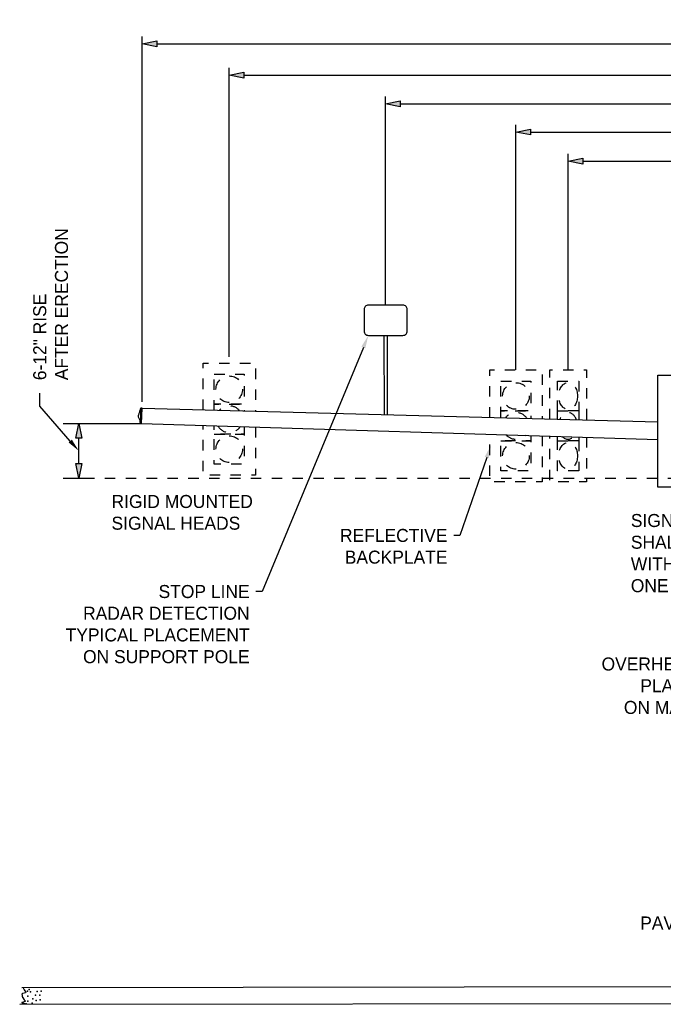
# Model space of a CAD drawing. Header units: feet. Extents: x -492 to 1495683, y -198 to 337262.
# Tile 29 of 38: x 63.6 to 69.77, y -63.79 to -54.34. Entities that reach past the tile are written whole.
import ezdxf
from ezdxf import colors
from ezdxf.entities.mleader import LeaderData, LeaderLine
from ezdxf.math import Vec2, Vec3

# ---------------------------------------------------------------- set-up
doc = ezdxf.new("R2010")
doc.units = ezdxf.units.FT
doc.header["$MEASUREMENT"] = 0
doc.linetypes.add('F', pattern=[0.15, 0.1, -0.05])
for name, color, linetype in [('SH_Data', 7, 'Continuous'), ('ST_Details', 4, 'Continuous'), ('TEXT-DED', 10, 'Continuous')]:
    doc.layers.add(name, color=color, linetype=linetype)
doc.styles.add('Slanted-Normal', font='font31.shx', dxfattribs={"height": 0.14})
doc.dimstyles.new('Dec-0  Slanted', dxfattribs={"dimtxt": 0.14, "dimasz": 0.14, "dimexe": 0.07, "dimexo": 0.07, "dimgap": 0.07, "dimtad": 1, "dimdec": 0, "dimzin": 3, "dimdsep": 46, "dimtxsty": 'Slanted-Normal', "dimblk": 'Dim1', "dimcen": 0, "dimclrd": 95, "dimclre": 95, "dimclrt": 7, "dimaunit": 1, "dimadec": 5, "dimazin": 3, "dimtfac": 1, "dimtdec": 0, "dimtmove": 1, "dimatfit": 0, "dimldrblk": 'Dim1', "dimfxl": 1, "dimtolj": 1, "dimtzin": 0, "dimlwd": -1, "dimlwe": -1, "dimarcsym": 0})

# ---------------------------------------------------------------- blocks, each defined once
blk = doc.blocks.new('Dim1')
h = blk.add_hatch(color=4)
h.dxf.hatch_style = 1
h.paths.add_polyline_path([(0, 0), (-1, -0.2), (-1, 0.2)])
at = {"color": 4}
blk.add_lwpolyline([(0, 0), (-1, -0.2), (-1, 0.2), (0, 0)], dxfattribs=at)
blk = doc.blocks.new('*D1431')
at = {"layer": 'Defpoints', "color": 0, "transparency": 16777216}
for p in [(80.5551, -54.5699), (80.5551, -55.7469), (64.7726, -56.7562)]:
    blk.add_point(p, dxfattribs=at)
at = {"layer": 'TEXT-DED', "color": 95, "linetype": 'Continuous', "transparency": 16777216}
for p, q in [((64.7726, -56.6862), (64.7726, -54.4999)), ((80.5551, -55.6769), (80.5551, -54.4999)), ((64.9126, -54.5699), (80.4151, -54.5699))]:
    blk.add_line(p, q, dxfattribs=at)
at = {"layer": 'TEXT-DED', "color": 95, "transparency": 16777216, "xscale": 0.14, "yscale": 0.14, "zscale": 0.14, "rotation": 180}
blk.add_blockref('Dim1', (64.7726, -54.5699), dxfattribs=at)
at = {"layer": 'TEXT-DED', "color": 95, "transparency": 16777216, "xscale": 0.14, "yscale": 0.14, "zscale": 0.14}
blk.add_blockref('Dim1', (80.5551, -54.5699), dxfattribs=at)
at = {"layer": 'TEXT-DED', "transparency": 16777216, "insert": (72.6638, -54.4299), "char_height": 0.14, "attachment_point": 5, "style": 'Slanted-Normal'}
blk.add_mtext('\\A1;{\\Ffont31|c0;L}', dxfattribs=at)
blk = doc.blocks.new('*D1432')
at = {"layer": 'Defpoints', "color": 0, "transparency": 16777216}
for p in [(80.5553, -55.6963), (80.5553, -56.5789), (68.8576, -57.0345)]:
    blk.add_point(p, dxfattribs=at)
at = {"layer": 'TEXT-DED', "color": 95, "linetype": 'Continuous', "transparency": 16777216}
for p, q in [((68.8576, -56.9645), (68.8576, -55.6263)), ((80.5553, -56.5089), (80.5553, -55.6263)), ((68.9976, -55.6963), (80.4153, -55.6963))]:
    blk.add_line(p, q, dxfattribs=at)
at = {"layer": 'TEXT-DED', "color": 95, "transparency": 16777216, "xscale": 0.14, "yscale": 0.14, "zscale": 0.14, "rotation": 180}
blk.add_blockref('Dim1', (68.8576, -55.6963), dxfattribs=at)
at = {"layer": 'TEXT-DED', "color": 95, "transparency": 16777216, "xscale": 0.14, "yscale": 0.14, "zscale": 0.14}
blk.add_blockref('Dim1', (80.5553, -55.6963), dxfattribs=at)
at = {"layer": 'TEXT-DED', "transparency": 16777216, "insert": (74.7065, -55.5563), "char_height": 0.14, "attachment_point": 5, "style": 'Slanted-Normal'}
blk.add_mtext('\\A1;L3', dxfattribs=at)
blk = doc.blocks.new('*D1435')
at = {"layer": 'Defpoints', "color": 0, "transparency": 16777216}
for p in [(80.5552, -55.4157), (80.5552, -56.4409), (68.3576, -56.836)]:
    blk.add_point(p, dxfattribs=at)
at = {"layer": 'TEXT-DED', "color": 95, "linetype": 'Continuous', "transparency": 16777216}
for p, q in [((68.3576, -56.766), (68.3576, -55.3457)), ((80.5552, -56.3709), (80.5552, -55.3457)), ((68.4976, -55.4157), (80.4152, -55.4157))]:
    blk.add_line(p, q, dxfattribs=at)
at = {"layer": 'TEXT-DED', "color": 95, "transparency": 16777216, "xscale": 0.14, "yscale": 0.14, "zscale": 0.14, "rotation": 180}
blk.add_blockref('Dim1', (68.3576, -55.4157), dxfattribs=at)
at = {"layer": 'TEXT-DED', "color": 95, "transparency": 16777216, "xscale": 0.14, "yscale": 0.14, "zscale": 0.14}
blk.add_blockref('Dim1', (80.5552, -55.4157), dxfattribs=at)
at = {"layer": 'TEXT-DED', "transparency": 16777216, "insert": (74.4564, -55.2757), "char_height": 0.14, "attachment_point": 5, "style": 'Slanted-Normal'}
blk.add_mtext('\\A1;L2', dxfattribs=at)
blk = doc.blocks.new('*D1441')
at = {"layer": 'Defpoints', "color": 0, "transparency": 16777216}
for p in [(80.5552, -55.1451), (80.5552, -56.2234), (67.1076, -56.6185)]:
    blk.add_point(p, dxfattribs=at)
at = {"layer": 'TEXT-DED', "color": 95, "linetype": 'Continuous', "transparency": 16777216}
for p, q in [((67.1076, -56.5485), (67.1076, -55.0751)), ((80.5552, -56.1534), (80.5552, -55.0751)), ((67.2476, -55.1451), (80.4152, -55.1451))]:
    blk.add_line(p, q, dxfattribs=at)
at = {"layer": 'TEXT-DED', "color": 95, "transparency": 16777216, "xscale": 0.14, "yscale": 0.14, "zscale": 0.14, "rotation": 180}
blk.add_blockref('Dim1', (67.1076, -55.1451), dxfattribs=at)
at = {"layer": 'TEXT-DED', "color": 95, "transparency": 16777216, "xscale": 0.14, "yscale": 0.14, "zscale": 0.14}
blk.add_blockref('Dim1', (80.5552, -55.1451), dxfattribs=at)
at = {"layer": 'TEXT-DED', "transparency": 16777216, "insert": (73.8314, -55.0051), "char_height": 0.14, "attachment_point": 5, "style": 'Slanted-Normal'}
blk.add_mtext('\\A1;D1', dxfattribs=at)
blk = doc.blocks.new('*D1442')
at = {"layer": 'Defpoints', "color": 0, "transparency": 16777216}
for p in [(80.5552, -54.8708), (80.5552, -56.0129), (65.6076, -56.408)]:
    blk.add_point(p, dxfattribs=at)
at = {"layer": 'TEXT-DED', "color": 95, "linetype": 'Continuous', "transparency": 16777216}
for p, q in [((65.6076, -56.338), (65.6076, -54.8008)), ((65.7476, -54.8708), (80.4152, -54.8708)), ((80.5552, -55.9429), (80.5552, -54.8008))]:
    blk.add_line(p, q, dxfattribs=at)
at = {"layer": 'TEXT-DED', "color": 95, "transparency": 16777216, "xscale": 0.14, "yscale": 0.14, "zscale": 0.14, "rotation": 180}
blk.add_blockref('Dim1', (65.6076, -54.8708), dxfattribs=at)
at = {"layer": 'TEXT-DED', "color": 95, "transparency": 16777216, "xscale": 0.14, "yscale": 0.14, "zscale": 0.14}
blk.add_blockref('Dim1', (80.5552, -54.8708), dxfattribs=at)
at = {"layer": 'TEXT-DED', "transparency": 16777216, "insert": (73.0814, -54.7308), "char_height": 0.14, "attachment_point": 5, "style": 'Slanted-Normal'}
blk.add_mtext('\\A1;L1', dxfattribs=at)
blk = doc.blocks.new('*D1443')
at = {"layer": 'Defpoints', "color": 0, "linetype": 'Continuous', "transparency": 16777216}
for p in [(64.0144, -58.2128), (64.1644, -58.2128), (64.0144, -58.7381)]:
    blk.add_point(p, dxfattribs=at)
at = {"layer": 'TEXT-DED', "color": 95, "linetype": 'Continuous', "transparency": 16777216}
for p, q in [((64.0844, -58.2128), (64.2344, -58.2128)), ((64.1644, -58.5981), (64.1644, -58.3528)), ((64.0844, -58.7381), (64.2344, -58.7381))]:
    blk.add_line(p, q, dxfattribs=at)
at = {"layer": 'TEXT-DED', "color": 95, "linetype": 'Continuous', "transparency": 16777216, "xscale": 0.14, "yscale": 0.14, "zscale": 0.14}
for p, rotation in [((64.1644, -58.2128), 90), ((64.1644, -58.7381), 270)]:
    blk.add_blockref('Dim1', p, dxfattribs=dict(at, rotation=rotation))

msp = doc.modelspace()

# ---------------------------------------------------------------- linework, layer by layer
at = {"layer": 'SH_Data', "color": 247}
for p in [(63.67156, -63.6602), (63.67156, -63.6602), (63.68832, -63.64344), (63.70173, -63.6669), (63.70173, -63.6669), (63.70173, -63.6669), (63.70173, -63.6669), (63.76542, -63.66355), (63.80229, -63.6602), (63.62716, -63.72028), (63.67491, -63.70713), (63.67491, -63.70713), (63.67491, -63.70713), (63.67491, -63.70713), (63.67491, -63.70713), (63.67491, -63.70713), (63.67491, -63.70713), (63.67491, -63.70713), (63.67491, -63.75741), (63.67491, -63.75741), (63.67491, -63.75741), (63.71849, -63.77417), (63.72184, -63.73395), (63.72184, -63.73395), (63.72184, -63.73395), (63.72184, -63.73395), (63.72184, -63.73395), (63.72184, -63.73395), (63.72184, -63.73395), (63.72184, -63.73395), (63.72184, -63.73395), (63.74866, -63.69707), (63.74866, -63.69707), (63.74866, -63.69707), (63.74866, -63.69707), (63.74866, -63.69707), (63.74866, -63.69707), (63.75536, -63.75071), (63.75536, -63.75071), (63.75536, -63.75071), (63.78888, -63.69707), (63.79223, -63.744), (63.79223, -63.744), (63.79223, -63.744), (63.79223, -63.744), (63.65815, -63.78256)]:
    msp.add_point(p, dxfattribs=at)
at = {"layer": 'ST_Details', "linetype": 'F'}
for p, q in [((68.75604, -57.80532), (68.95915, -57.80532)), ((68.75604, -58.09256), (68.75604, -57.80532)), ((68.75604, -57.80532), (68.75604, -57.80532)), ((68.95915, -57.80532), (68.95915, -58.09256)), ((68.75604, -58.09256), (68.95915, -58.09256)), ((68.75604, -58.17268), (68.75604, -58.09256)), ((68.75604, -58.09256), (68.75604, -58.09256)), ((68.95915, -58.09256), (68.75604, -58.09256)), ((68.95915, -58.09256), (68.95915, -58.17811)), ((68.75604, -58.3798), (68.75604, -58.33561)), ((68.75604, -58.3798), (68.95915, -58.3798)), ((68.75604, -58.66704), (68.75604, -58.3798)), ((68.75604, -58.3798), (68.75604, -58.3798)), ((68.95915, -58.3798), (68.75604, -58.3798)), ((68.95915, -58.34187), (68.95915, -58.3798)), ((68.95915, -58.3798), (68.95915, -58.66704)), ((68.95915, -58.66704), (68.75604, -58.66704))]:
    msp.add_line(p, q, dxfattribs=at)
at = {"layer": 'ST_Details'}
for p, q in [((64.77259, -58.06635), (69.71759, -58.19835)), ((80.19604, -63.60794), (63.61904, -63.62789)), ((63.59736, -63.78635), (80.19609, -63.76997))]:
    msp.add_line(p, q, dxfattribs=at)
at = {"layer": 'ST_Details', "flags": 128}
msp.add_lwpolyline([(67.31504, -57.32592), (67.31504, -57.11847, 0.4142136), (67.27355, -57.07698), (66.94163, -57.07698, 0.4142136), (66.90014, -57.11847), (66.90014, -57.32592, 0.4142136), (66.94163, -57.36741), (67.27355, -57.36741, 0.4142136)], format="xyb", close=True, dxfattribs=at)
for points in [[(67.09163, -57.36741), (67.09268, -58.12828)], [(67.12355, -57.36741), (67.1225, -58.12828)]]:
    msp.add_lwpolyline(points, dxfattribs=at)
at = {"layer": 'ST_Details', "linetype": 'F', "flags": 128}
for points in [[(65.35759, -58.08196), (65.35759, -57.63424), (65.8576, -57.63424), (65.8576, -58.09531)], [(68.10759, -58.15537), (68.10759, -57.69894), (68.6076, -57.69894), (68.6076, -58.16872)], [(68.68081, -58.17068), (68.68081, -57.69894), (69.03437, -57.69894), (69.03437, -58.18012)], [(65.46397, -58.0848), (65.46397, -58.02787), (65.75121, -58.02787), (65.75121, -58.09247)], [(68.21397, -58.15821), (68.21397, -58.09256), (68.50121, -58.09256), (68.50121, -58.16588)], [(65.8576, -58.24637), (65.8576, -58.70874), (65.35759, -58.70874), (65.35759, -58.23097)], [(65.75121, -58.24309), (65.75121, -58.31511), (65.46397, -58.31511), (65.46397, -58.23425)], [(68.6076, -58.33104), (68.6076, -58.77343), (68.10759, -58.77343), (68.10759, -58.31565)], [(68.50121, -58.32777), (68.50121, -58.3798), (68.21397, -58.3798), (68.21397, -58.31892)], [(69.03437, -58.34418), (69.03437, -58.77343), (68.68081, -58.77343), (68.68081, -58.3333)]]:
    msp.add_lwpolyline(points, dxfattribs=at)
for points in [[(65.46397, -57.74063), (65.75121, -57.74063), (65.75121, -58.02787), (65.46397, -58.02787), (65.46397, -57.74063)], [(68.21397, -57.80532), (68.50121, -57.80532), (68.50121, -58.09256), (68.21397, -58.09256), (68.21397, -57.80532)], [(65.46397, -58.31511), (65.75121, -58.31511), (65.75121, -58.60235), (65.46397, -58.60235), (65.46397, -58.31511)], [(68.21397, -58.3798), (68.50121, -58.3798), (68.50121, -58.66704), (68.21397, -58.66704), (68.21397, -58.3798)]]:
    msp.add_lwpolyline(points, close=True, dxfattribs=at)
at = {"layer": 'ST_Details', "flags": 128}
for points in [[(69.71759, -58.82477), (69.71759, -57.75028), (70.2176, -57.75028), (70.2176, -58.82477), (69.71759, -58.82477)], [(64.75777, -58.06588), (64.75135, -58.21193), (64.76617, -58.21276), (64.77259, -58.06635), (64.75777, -58.06588)]]:
    msp.add_lwpolyline(points, close=True, dxfattribs=at)
at = {"layer": 'ST_Details'}
msp.add_lwpolyline([(64.76617, -58.21276), (69.71759, -58.36522)], dxfattribs=at)
at = {"layer": 'ST_Details', "linetype": 'F'}
for centre in [(65.60759, -57.88425), (68.35759, -57.94894), (65.60759, -58.45873), (68.35759, -58.52342)]:
    msp.add_circle(centre, 0.12766, dxfattribs=at)
for centre, start, end in [((65.60759, -58.17149), 38.919478, 138.02226), ((68.35759, -58.23618), 33.955947, 142.985791), ((65.60759, -58.17149), 209.971675, 326.501105), ((68.35759, -58.23618), 221.271717, 315.201063)]:
    msp.add_arc(centre, 0.12766, start, end, dxfattribs=at)
for centre, start_param, end_param in [((68.85759, -57.94894), 4.712389, 10.9955743), ((68.85759, -58.23618), 5.1896853, 7.3389378), ((68.85759, -58.52342), 4.712389, 10.9955743), ((68.85759, -58.23618), 8.7648199, 10.0411985)]:
    msp.add_ellipse(centre, major_axis=(0, 0.12766), ratio=0.7071068, start_param=start_param, end_param=end_param, dxfattribs=at)
at = {"layer": 'ST_Details'}
for points, knots in [([(64.75776, -58.06588), (64.75299, -58.08057), (64.74823, -58.09526), (64.74346, -58.10995), (64.74042, -58.1193), (64.73738, -58.12866), (64.73435, -58.13802), (64.72892, -58.15475), (64.74763, -58.17113), (64.74923, -58.18865), (64.74993, -58.19641), (64.75064, -58.20417), (64.75135, -58.21193)], [0, 0, 0, 0, 0.3048228, 0.3048228, 0.3048228, 0.4989874, 0.4989874, 0.4989874, 0.8461825, 0.8461825, 0.8461825, 1, 1, 1, 1]), ([(63.6263, -63.62333), (63.6358, -63.63841), (63.6453, -63.6535), (63.6548, -63.66858), (63.66226, -63.68043), (63.61666, -63.6774), (63.61792, -63.68869), (63.61908, -63.6991), (63.624, -63.71441), (63.62965, -63.72557), (63.63524, -63.73659), (63.64807, -63.74882), (63.65312, -63.75574), (63.65838, -63.76295), (63.60346, -63.76724), (63.61625, -63.77082), (63.63021, -63.77473), (63.64418, -63.77864), (63.65815, -63.78256)], [0, 0, 0, 0, 0.2091003, 0.2091003, 0.2091003, 0.3733334, 0.3733334, 0.3733334, 0.5246353, 0.5246353, 0.5246353, 0.6740807, 0.6740807, 0.6740807, 0.8298583, 0.8298583, 0.8298583, 1, 1, 1, 1])]:
    msp.add_open_spline(points, degree=3, knots=knots, dxfattribs=at)
at = {"layer": 'TEXT-DED'}
msp.add_line((64.01442, -58.21276), (64.76617, -58.21276), dxfattribs=at)
at = {"layer": 'TEXT-DED', "linetype": 'F'}
msp.add_line((64.01442, -58.73807), (77.78185, -58.73807), dxfattribs=at)
at = {"layer": 'TEXT-DED', "flags": 128}
for points in [[(64.77259, -58.00385), (64.77259, -55.06538)], [(65.60759, -57.57174), (65.60759, -55.31448)], [(67.10759, -57.07698), (67.10759, -55.53807)], [(68.35759, -57.69894), (68.35759, -55.81881)], [(68.85759, -57.69894), (68.85759, -56.02936)]]:
    msp.add_lwpolyline(points, dxfattribs=at)

# ---------------------------------------------------------------- texts
at = {"layer": 'TEXT-DED', "char_height": 0.125, "width": 4.4138422, "attachment_point": 1, "style": 'Slanted-Normal'}
for s, insert in [('RIGID MOUNTED\\PSIGNAL HEADS', (64.47791, -58.89873)), ('SIGNAL HEADS \\PSHALL BE LEVEL\\PWITHIN 6" OF\\PONE ANOTHER', (69.45925, -59.08136))]:
    msp.add_mtext(s, dxfattribs=dict(at, insert=insert))

# ---------------------------------------------------------------- dimensions: what is measured, and where the dimension line sits
at = {"layer": 'TEXT-DED'}
for base, p1, p2, text, picture, middle in [((80.55506, -54.56986), (64.77259, -56.7562), (80.55506, -55.7469), '{\\Ffont31|c0;L}', '*D1431', (72.66383, -54.42986)), ((80.55524, -54.87079), (65.60759, -56.40795), (80.55524, -56.01286), 'L1', '*D1442', (73.08142, -54.73079)), ((80.55524, -55.14507), (67.10759, -56.6185), (80.55524, -56.2234), 'D1', '*D1441', (73.83142, -55.00507)), ((80.55524, -55.41572), (68.35759, -56.83604), (80.55524, -56.44095), 'L2', '*D1435', (74.45642, -55.27572)), ((80.55533, -55.69627), (68.85759, -57.03453), (80.55533, -56.57892), 'L3', '*D1432', (74.70646, -55.55627))]:
    dim = msp.add_linear_dim(base=base, p1=p1, p2=p2, text=text, dimstyle='Dec-0  Slanted', override={"dimtxt": 0.125, "dimpost": "'", "dimclrt": 256}, dxfattribs=at)
    dim.commit()
    dim.dimension.update_dxf_attribs({"geometry": picture, "text_midpoint": middle})
at = {"layer": 'TEXT-DED', "color": 97, "linetype": 'Continuous', "lineweight": 0}
dim = msp.add_linear_dim(base=(64.16442, -58.21276), p1=(64.01442, -58.73807), p2=(64.01442, -58.21276), angle=90, text=' ', dimstyle='Dec-0  Slanted', override={"dimtxt": 0.125, "dimpost": "'", "dimclrt": 256}, dxfattribs=at)
dim.commit()
dim.dimension.update_dxf_attribs({"geometry": '*D1443', "text_midpoint": (64.16442, -58.47542)})

# ---------------------------------------------------------------- leaders
at = {"layer": 'TEXT-DED'}
ml = msp.add_multileader_mtext('Standard', dxfattribs=at)
ml.set_content('6-12" RISE \\PAFTER ERECTION', color=256, style='Slanted-Normal')
ml.set_leader_properties(color=256, linetype='ByLayer', lineweight=-1)
ml.build(insert=Vec2(0, 0))
ml.multileader.update_dxf_attribs({"dogleg_length": 0.125, "arrow_head_size": 0.125})
ctx = ml.context
ctx.base_point, ctx.char_height, ctx.arrow_head_size, ctx.landing_gap_size, ctx.plane_origin, ctx.plane_x_axis, ctx.plane_y_axis = Vec3(63.78959, -57.92251), 0.125, 0.125, 0.125, Vec3(60.5898, -56.94364), Vec3(0, 1), Vec3(-1, 0)
notes = []
notes.append((ctx, [(0, (1, 1, 0), (63.78959, -58.04751), (0, 1), 0.125, [(0, [(64.16442, -58.47542)], 0, [])])]))
ctx.mtext.insert, ctx.mtext.text_direction, ctx.mtext.rotation, ctx.mtext.width, ctx.mtext.flow_direction = Vec3(63.72709, -57.79751), Vec3(0, 1), 1.5707963, 2.6161024, 5
ml = msp.add_multileader_mtext('Standard', dxfattribs=at)
ml.set_content('STOP LINE \\PRADAR DETECTION\\PTYPICAL PLACEMENT\\PON SUPPORT POLE', color=256, style='Slanted-Normal')
ml.set_leader_properties()
ml.build(insert=Vec2(0, 0))
ml.multileader.update_dxf_attribs({"dogleg_length": 0.06, "arrow_head_size": 0.125})
ctx = ml.context
ctx.base_point, ctx.char_height, ctx.arrow_head_size, ctx.landing_gap_size, ctx.plane_origin = Vec3(63.87767, -59.82526), 0.125, 0.125, 0.06, Vec3(66.63028, -59.06733)
ctx.text_align_type = 2
notes.append((ctx, [(0, (1, 1, 0), (65.92275, -59.82526), (-1, 0), 0.06, [(0, [(66.94163, -57.36741)], 0, [])])]))
ctx.mtext.insert, ctx.mtext.width, ctx.mtext.alignment, ctx.mtext.flow_direction = Vec3(65.80275, -59.76276), 2.0555914, 3, 5
ml = msp.add_multileader_mtext('Standard', dxfattribs=at)
ml.set_content('REFLECTIVE BACKPLATE', color=256, style='Slanted-Normal')
ml.set_leader_properties()
ml.build(insert=Vec2(0, 0))
ml.multileader.update_dxf_attribs({"dogleg_length": 0.06, "arrow_head_size": 0.125})
ctx = ml.context
ctx.base_point, ctx.char_height, ctx.arrow_head_size, ctx.landing_gap_size, ctx.plane_origin = Vec3(66.57777, -59.28696), 0.125, 0.125, 0.06, Vec3(68.11831, -58.52903)
ctx.text_align_type = 2
notes.append((ctx, [(0, (1, 1, 0), (67.82027, -59.28696), (-1, 0), 0.06, [(0, [(68.11831, -58.42118)], 0, [])])]))
ctx.mtext.insert, ctx.mtext.width, ctx.mtext.alignment, ctx.mtext.flow_direction = Vec3(67.70027, -59.22446), 1.3802736, 3, 5
ml = msp.add_multileader_mtext('Standard', dxfattribs=at)
ml.set_content('OVERHEAD SIGN PLACEMENT\\PON MAST ARM', color=256, style='Slanted-Normal')
ml.set_leader_properties()
ml.build(insert=Vec2(0, 0))
ml.multileader.update_dxf_attribs({"dogleg_length": 0.06, "arrow_head_size": 0.125})
ctx = ml.context
ctx.base_point, ctx.char_height, ctx.arrow_head_size, ctx.landing_gap_size, ctx.plane_origin = Vec3(69.09817, -60.52054), 0.125, 0.125, 0.06, Vec3(71.57762, -59.16011)
ctx.text_align_type = 2
notes.append((ctx, [(0, (1, 1, 0), (70.69186, -60.52054), (-1, 0), 0.06, [(0, [(71.22759, -58.77993)], 0, [])])]))
ctx.mtext.insert, ctx.mtext.width, ctx.mtext.alignment, ctx.mtext.flow_direction = Vec3(70.57186, -60.45804), 1.6502232, 3, 5
ml = msp.add_multileader_mtext('Standard', dxfattribs=at)
ml.set_content('ELEV. (A), CRITICAL PAVEMENT ELEVATION', color=256, style='Slanted-Normal')
ml.set_leader_properties()
ml.build(insert=Vec2(0, 0))
ml.multileader.update_dxf_attribs({"dogleg_length": 0.06, "arrow_head_size": 0.125})
ctx = ml.context
ctx.base_point, ctx.char_height, ctx.arrow_head_size, ctx.landing_gap_size, ctx.plane_origin = Vec3(69.39534, -62.79778), 0.125, 0.125, 0.06, Vec3(72.28089, -62.03985)
ctx.text_align_type = 2
notes.append((ctx, [(0, (1, 1, 0), (71.57336, -62.79778), (-1, 0), 0.06, [(0, [(72.56882, -63.61712)], 0, [])])]))
ctx.mtext.insert, ctx.mtext.width, ctx.mtext.alignment, ctx.mtext.flow_direction = Vec3(71.45336, -62.73528), 2.3723748, 3, 5
for ctx, leaders in notes:
    for number, flags, end, landing, length, lines in leaders:
        leader = LeaderData()
        leader.index, (leader.has_last_leader_line, leader.has_dogleg_vector, leader.attachment_direction) = number, flags
        leader.last_leader_point, leader.dogleg_vector, leader.dogleg_length = Vec3(end), Vec3(landing), length
        for number, points, colour, breaks in lines:
            line = LeaderLine()
            line.index, line.vertices, line.color, line.breaks = number, Vec3.list(points), colors.encode_raw_color(colour), breaks
            leader.lines.append(line)
        ctx.leaders.append(leader)

doc.saveas('drawing.dxf')
